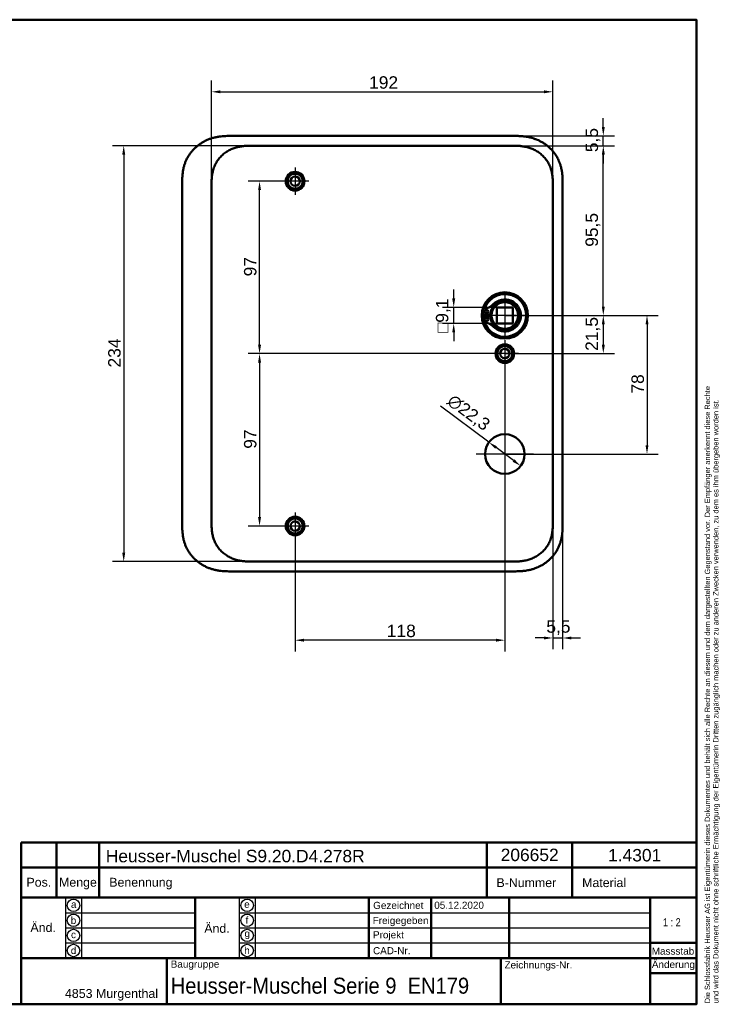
# Model space of a CAD drawing. Header units: millimetres. Extents: x 20 to 833, y 20 to 574.
# Tile 16 of 16: x 439 to 833, y 20 to 574. Entities that reach past the tile are written whole.
import ezdxf
from ezdxf.enums import TextEntityAlignment as Align

# ---------------------------------------------------------------- set-up
doc = ezdxf.new("R2010")
doc.units = ezdxf.units.MM
doc.header["$LTSCALE"] = 2
for name, color, linetype, lineweight in [('Bemaßungen(DIN)', 7, 'Continuous', 25), ('Mittelpunktmarkierung(DIN)', 7, 'Continuous', 25), ('Sichtbare Kanten(DIN)', 7, 'Continuous', 50), ('Skizziergeometrie(DIN)', 7, 'Continuous', 50), ('Skizzierlinie(DIN)', 7, 'Continuous', 25), ('Symbole(DIN)', 7, 'Continuous', 25)]:
    doc.layers.add(name, color=color, linetype=linetype, lineweight=lineweight)
doc.styles.add('Aktuell-DIN', font='arial.ttf')
doc.styles.add('STANDARD-DIN~0', font='arial.ttf')
doc.styles.add('Textstil10', font='arial.ttf')
doc.styles.add('Textstil41', font='arial.ttf', dxfattribs={"width": 0.8})
doc.styles.add('Textstil83', font='arial.ttf', dxfattribs={"width": 0.8})
doc.dimstyles.new('CAD-LAN', dxfattribs={"dimscale": 2, "dimtxt": 3.5, "dimasz": 2.5, "dimexe": 3.175, "dimexo": 0, "dimgap": 0.8, "dimtad": 1, "dimrnd": 1e-08, "dimtxsty": 'STANDARD-DIN~0', "dimcen": 0.09, "dimdle": 10, "dimclrd": 250, "dimclre": 250, "dimclrt": 250, "dimadec": 0, "dimazin": 2, "dimtfac": 1, "dimtmove": 0, "dimatfit": 3, "dimfxl": 1, "dimtolj": 1, "dimtzin": 0, "dimlwd": 25, "dimlwe": 25, "dimarcsym": 0})

# ---------------------------------------------------------------- blocks, each defined once
blk = doc.blocks.new('Ränder Standardrahmen')
at = {"layer": 'Skizziergeometrie(DIN)', "flags": 128}
blk.add_lwpolyline([(10, 10), (10, 287), (410, 287), (410, 10), (10, 10)], dxfattribs=at)
blk = doc.blocks.new('Schriftfelder Heusser')
at = {"layer": 'Skizziergeometrie(DIN)'}
for p, q in [((101, 229.92), (101, 236.92)), ((101, 236.92), (291, 236.92)), ((111, 229.92), (111, 236.92)), ((123, 229.92), (123, 236.92)), ((232, 229.92), (232, 236.92)), ((256, 229.92), (256, 236.92)), ((291, 236.92), (291, 229.92)), ((101, 191.42), (101, 229.92)), ((101, 229.92), (291, 229.92)), ((111, 229.92), (111, 221.42)), ((123, 229.92), (123, 221.42)), ((232, 229.92), (232, 221.42)), ((256, 229.92), (256, 221.42)), ((291, 229.92), (291, 191.42)), ((101, 221.42), (291, 221.42)), ((150, 221.42), (150, 204.42)), ((198.85, 221.42), (198.85, 204.42)), ((216.35, 221.42), (216.35, 204.42)), ((238.35, 221.42), (238.35, 204.42)), ((278, 221.42), (278, 191.42)), ((278, 208.67), (291, 208.67)), ((101, 204.42), (291, 204.42)), ((142, 204.42), (142, 191.42)), ((236, 204.42), (236, 191.42)), ((278, 200.17), (291, 200.17)), ((291, 191.42), (101, 191.42))]:
    blk.add_line(p, q, dxfattribs=at)
at = {"layer": 'Skizzierlinie(DIN)'}
for p, q in [((113.5, 221.42), (113.5, 204.42)), ((118, 221.42), (118, 204.42)), ((162.35, 221.42), (162.35, 204.42)), ((166.85, 221.42), (166.85, 204.42)), ((113.5, 217.17), (150, 217.17)), ((162.35, 217.17), (278, 217.17)), ((113.5, 212.92), (150, 212.92)), ((162.35, 212.92), (278, 212.92)), ((113.5, 208.67), (150, 208.67)), ((162.35, 208.67), (278, 208.67))]:
    blk.add_line(p, q, dxfattribs=at)
for centre in [(115.75, 219.25), (164.6, 219.25), (115.75, 215.04), (164.6, 215.04), (115.75, 210.79), (164.6, 210.79), (115.75, 206.54), (164.6, 206.54)]:
    blk.add_circle(centre, 1.75, dxfattribs=at)
at = {"layer": 'Symbole(DIN)', "color": 7, "insert": (293.33, 191.7), "char_height": 1.5, "width": 182.3003, "attachment_point": 1, "rotation": 90, "line_spacing_factor": 0.944221, "style": 'Aktuell-DIN'}
blk.add_mtext('\\fArial|b0|i0;\\H1.5000;Die Schlossfabrik Heusser AG ist Eigentümerin dieses Dokumentes und behält sich alle Rechte an diesem und dem dargestellten Gegenstand vor. Der Empfänger anerkennt diese Rechte\\Pund wird das Dokument nicht ohne schriftliche Ermächtigung der Eigentümerin Dritten zugänglich machen oder zu anderen Zwecken verwenden, zu dem es ihm übergeben worden ist.\\P ', dxfattribs=at)
at = {"layer": 'Symbole(DIN)', "color": 179, "true_color": 0x262659, "style": 'Aktuell-DIN'}
for s, insert, char_height, attachment_point in [('B-Nummer', (234.74, 225.62), 2.489, 4), ('Material', (265.02, 225.62), 2.489, 5), ('Pos.', (106, 227), 2.489, 2), ('Menge', (117, 227), 2.489, 2), ('Benennung', (125.81, 225.38), 2.489, 4), ('\\fArial|b0|i0;a', (115.81, 219.53), 2, 5), ('\\fArial|b0|i0;e', (164.54, 219.53), 2, 5), ('\\fArial|b0|i0;Gezeichnet', (200.05, 219.23), 2, 4), ('\\fArial|b0|i0;b', (115.75, 215), 2, 5), ('\\fArial|b0|i0;f', (164.55, 215.06), 2, 5), ('\\fArial|b0|i0;Freigegeben', (199.92, 216), 2, 1), ('\\fArial|b0|i0;c', (115.75, 211.01), 2, 5), ('\\fArial|b0|i0;g', (164.63, 211.05), 2, 5), ('\\fArial|b0|i0;Projekt', (200, 211.98), 2, 1), ('\\fArial|b0|i0;d', (115.76, 206.55), 2, 5), ('\\fArial|b0|i0;h', (164.55, 206.57), 2, 5), ('\\fArial|b0|i0;CAD-Nr.', (200, 207.5), 2, 1), ('\\fArial|b0|i0;\\H2.0000;Massstab', (284.39, 206.37), 2, 5), ('\\fArial|b0|i0;\\H2.0000;Baugruppe', (143.1, 203.73), 2, 1), ('\\fArial|b0|i0;Zeichnungs-Nr.', (237, 203.5), 2, 1), ('\\fArial|b0|i0;\\H2.5000;4853 Murgenthal', (113.33, 192.46), 2.5, 7)]:
    blk.add_mtext(s, dxfattribs=dict(at, insert=insert, char_height=char_height, attachment_point=attachment_point))
at = {"layer": 'Symbole(DIN)', "color": 179, "true_color": 0x262659, "attachment_point": 5, "style": 'Aktuell-DIN'}
for s, insert, char_height, width in [('Änd.', (107.21, 213), 2.489, 12.3494), ('Änd.', (156.12, 212.76), 2.489, 12.3494), ('\\fArial|b0|i0;Änderung', (284.51, 202.33), 2, 12.1143)]:
    blk.add_mtext(s, dxfattribs=dict(at, insert=insert, char_height=char_height, width=width))
at = {"layer": 'Symbole(DIN)', "color": 7, "insert": (143.1, 196.62), "char_height": 4.5, "width": 90.18, "attachment_point": 4, "style": 'Aktuell-DIN'}
blk.add_mtext('\\fArial|b0|i0;\\W0.90;\\H4.5000;Heusser-Muschel Serie 9  EN179', dxfattribs=at)
at = {"layer": 'Symbole(DIN)', "color": 179, "true_color": 0x262659, "style": 'Textstil10'}
blk.add_attdef('ERSTELLUNGSDATUM_001', (217.23, 218.29), '', height=2, dxfattribs=at)
at = {"layer": 'Symbole(DIN)', "color": 179, "true_color": 0x262659}
for tag, height, style, p in [('AUTOR', 2.49, 'Aktuell-DIN', (240.03, 219.26)), ('KONTROLLDATUM', 2, 'Textstil10', (217.42, 215.04)), ('KONTROLLIERT_VON', 2, 'Textstil10', (239.98, 215.05))]:
    blk.add_attdef(tag, text='', height=height, dxfattribs=dict(at, style=style)).set_placement(p, align=Align.MIDDLE_LEFT)
at = {"layer": 'Symbole(DIN)', "color": 7, "style": 'Textstil83', "width": 0.8}
blk.add_attdef('Anfänglicher_Ansichtsmaßstab_001', (281.57, 213.34), '', height=2.3, dxfattribs=at)
at = {"layer": 'Symbole(DIN)', "color": 179, "true_color": 0x262659, "style": 'Textstil10'}
blk.add_attdef('PROJEKT', text='', height=2, dxfattribs=at).set_placement((217.77, 209.72), align=Align.BOTTOM_LEFT)
at = {"layer": 'Symbole(DIN)', "color": 7, "style": 'Textstil41', "width": 0.8}
blk.add_attdef('STATUS', text='', height=5, dxfattribs=at).set_placement((284.53, 195.86), align=Align.MIDDLE_CENTER)
blk = doc.blocks.new('*D8')
at = {"layer": 'Bemaßungen(DIN)', "color": 250, "linetype": 'Continuous', "lineweight": 25, "true_color": 0x3f3f3f, "transparency": 16777216}
for p, q in [((715.63, 503.1), (773.93, 503.1)), ((767.58, 412.6), (767.58, 498.1)), ((712.17, 407.6), (773.93, 407.6))]:
    blk.add_line(p, q, dxfattribs=at)
at = {"layer": 'Bemaßungen(DIN)', "color": 250, "linetype": 'Continuous', "true_color": 0x3f3f3f, "transparency": 16777216}
for points in [[(766.75, 498.1), (768.42, 498.1), (767.58, 503.1)], [(766.75, 412.6), (768.42, 412.6), (767.58, 407.6)]]:
    blk.add_solid(points, dxfattribs=at)
at = {"layer": 'Defpoints', "color": 0, "linetype": 'Continuous', "transparency": 16777216}
for p in [(715.63, 503.1), (767.58, 503.1), (712.17, 407.6)]:
    blk.add_point(p, dxfattribs=at)
at = {"layer": 'Bemaßungen(DIN)', "color": 250, "linetype": 'Continuous', "lineweight": 25, "true_color": 0x3f3f3f, "transparency": 16777216, "insert": (757.57, 446.23), "char_height": 7, "attachment_point": 1, "rotation": 90, "style": 'STANDARD-DIN~0'}
blk.add_mtext('\\A1;95,5', dxfattribs=at)
blk = doc.blocks.new('*D9')
at = {"layer": 'Bemaßungen(DIN)', "color": 250, "linetype": 'Continuous', "lineweight": 25, "true_color": 0x3f3f3f, "transparency": 16777216}
for p, q in [((712.17, 407.6), (773.93, 407.6)), ((767.58, 402.6), (767.58, 391.1)), ((712.17, 386.1), (773.93, 386.1))]:
    blk.add_line(p, q, dxfattribs=at)
at = {"layer": 'Bemaßungen(DIN)', "color": 250, "linetype": 'Continuous', "true_color": 0x3f3f3f, "transparency": 16777216}
for points in [[(766.75, 402.6), (768.42, 402.6), (767.58, 407.6)], [(766.75, 391.1), (768.42, 391.1), (767.58, 386.1)]]:
    blk.add_solid(points, dxfattribs=at)
at = {"layer": 'Defpoints', "color": 0, "linetype": 'Continuous', "transparency": 16777216}
for p in [(712.17, 407.6), (712.17, 386.1), (767.58, 386.1)]:
    blk.add_point(p, dxfattribs=at)
at = {"layer": 'Bemaßungen(DIN)', "color": 250, "linetype": 'Continuous', "lineweight": 25, "true_color": 0x3f3f3f, "transparency": 16777216, "insert": (757.57, 387.67), "char_height": 7, "attachment_point": 1, "rotation": 90, "style": 'STANDARD-DIN~0'}
blk.add_mtext('\\A1;21,5', dxfattribs=at)
blk = doc.blocks.new('*D10')
at = {"layer": 'Bemaßungen(DIN)', "color": 250, "linetype": 'Continuous', "lineweight": 25, "true_color": 0x3f3f3f, "transparency": 16777216}
for p, q in [((712.17, 407.6), (798.52, 407.6)), ((792.17, 402.6), (792.17, 334.6)), ((712.17, 329.6), (798.52, 329.6))]:
    blk.add_line(p, q, dxfattribs=at)
at = {"layer": 'Bemaßungen(DIN)', "color": 250, "linetype": 'Continuous', "true_color": 0x3f3f3f, "transparency": 16777216}
for points in [[(791.34, 402.6), (793, 402.6), (792.17, 407.6)], [(791.34, 334.6), (793, 334.6), (792.17, 329.6)]]:
    blk.add_solid(points, dxfattribs=at)
at = {"layer": 'Defpoints', "color": 0, "linetype": 'Continuous', "transparency": 16777216}
for p in [(712.17, 407.6), (712.17, 329.6), (792.17, 329.6)]:
    blk.add_point(p, dxfattribs=at)
at = {"layer": 'Bemaßungen(DIN)', "color": 250, "linetype": 'Continuous', "lineweight": 25, "true_color": 0x3f3f3f, "transparency": 16777216, "insert": (783.42, 363.61), "char_height": 7, "attachment_point": 1, "rotation": 90, "style": 'STANDARD-DIN~0'}
blk.add_mtext('\\A1;78', dxfattribs=at)
blk = doc.blocks.new('*D11')
at = {"layer": 'Bemaßungen(DIN)', "color": 250, "linetype": 'Continuous', "lineweight": 25, "true_color": 0x3f3f3f, "transparency": 16777216}
for p, q in [((767.58, 513.6), (767.58, 518.6)), ((716.63, 508.6), (773.93, 508.6)), ((767.58, 503.1), (767.58, 508.6)), ((715.63, 503.1), (773.93, 503.1)), ((767.58, 498.1), (767.58, 493.1))]:
    blk.add_line(p, q, dxfattribs=at)
at = {"layer": 'Bemaßungen(DIN)', "color": 250, "linetype": 'Continuous', "true_color": 0x3f3f3f, "transparency": 16777216}
for points in [[(766.75, 513.6), (768.42, 513.6), (767.58, 508.6)], [(766.75, 498.1), (768.42, 498.1), (767.58, 503.1)]]:
    blk.add_solid(points, dxfattribs=at)
at = {"layer": 'Defpoints', "color": 0, "linetype": 'Continuous', "transparency": 16777216}
for p in [(716.63, 508.6), (767.58, 508.6), (715.63, 503.1)]:
    blk.add_point(p, dxfattribs=at)
at = {"layer": 'Bemaßungen(DIN)', "color": 250, "linetype": 'Continuous', "lineweight": 25, "true_color": 0x3f3f3f, "transparency": 16777216, "insert": (757.6, 499.45), "char_height": 7, "attachment_point": 1, "rotation": 90, "style": 'STANDARD-DIN~0'}
blk.add_mtext('\\A1;5,5', dxfattribs=at)
blk = doc.blocks.new('*D12')
at = {"layer": 'Bemaßungen(DIN)', "color": 250, "linetype": 'Continuous', "lineweight": 25, "true_color": 0x3f3f3f, "transparency": 16777216}
for p, q in [((594.17, 483.1), (567.82, 483.1)), ((574.17, 391.1), (574.17, 478.1)), ((712.17, 386.1), (567.82, 386.1))]:
    blk.add_line(p, q, dxfattribs=at)
at = {"layer": 'Bemaßungen(DIN)', "color": 250, "linetype": 'Continuous', "true_color": 0x3f3f3f, "transparency": 16777216}
for points in [[(573.34, 478.1), (575, 478.1), (574.17, 483.1)], [(573.34, 391.1), (575, 391.1), (574.17, 386.1)]]:
    blk.add_solid(points, dxfattribs=at)
at = {"layer": 'Defpoints', "color": 0, "linetype": 'Continuous', "transparency": 16777216}
for p in [(574.17, 483.1), (594.17, 483.1), (712.17, 386.1)]:
    blk.add_point(p, dxfattribs=at)
at = {"layer": 'Bemaßungen(DIN)', "color": 250, "linetype": 'Continuous', "lineweight": 25, "true_color": 0x3f3f3f, "transparency": 16777216, "insert": (565.42, 429.59), "char_height": 7, "attachment_point": 1, "rotation": 90, "style": 'STANDARD-DIN~0'}
blk.add_mtext('\\A1;97', dxfattribs=at)
blk = doc.blocks.new('*D13')
at = {"layer": 'Bemaßungen(DIN)', "color": 250, "linetype": 'Continuous', "lineweight": 25, "true_color": 0x3f3f3f, "transparency": 16777216}
for p, q in [((712.17, 386.1), (567.82, 386.1)), ((574.17, 381.1), (574.17, 294.1)), ((594.17, 289.1), (567.82, 289.1))]:
    blk.add_line(p, q, dxfattribs=at)
at = {"layer": 'Bemaßungen(DIN)', "color": 250, "linetype": 'Continuous', "true_color": 0x3f3f3f, "transparency": 16777216}
for points in [[(573.34, 381.1), (575, 381.1), (574.17, 386.1)], [(573.34, 294.1), (575, 294.1), (574.17, 289.1)]]:
    blk.add_solid(points, dxfattribs=at)
at = {"layer": 'Defpoints', "color": 0, "linetype": 'Continuous', "transparency": 16777216}
for p in [(712.17, 386.1), (574.17, 289.1), (594.17, 289.1)]:
    blk.add_point(p, dxfattribs=at)
at = {"layer": 'Bemaßungen(DIN)', "color": 250, "linetype": 'Continuous', "lineweight": 25, "true_color": 0x3f3f3f, "transparency": 16777216, "insert": (565.42, 332.59), "char_height": 7, "attachment_point": 1, "rotation": 90, "style": 'STANDARD-DIN~0'}
blk.add_mtext('\\A1;97', dxfattribs=at)
blk = doc.blocks.new('*D14')
at = {"layer": 'Bemaßungen(DIN)', "color": 250, "linetype": 'Continuous', "lineweight": 25, "true_color": 0x3f3f3f, "transparency": 16777216}
for p, q in [((703.23, 336.27), (675.98, 356.6)), ((717.1, 325.92), (707.24, 333.28))]:
    blk.add_line(p, q, dxfattribs=at)
at = {"layer": 'Bemaßungen(DIN)', "color": 250, "linetype": 'Continuous', "true_color": 0x3f3f3f, "transparency": 16777216}
for points in [[(707.74, 333.95), (706.74, 332.61), (703.23, 336.27)], [(717.6, 326.59), (716.6, 325.26), (721.11, 322.93)]]:
    blk.add_solid(points, dxfattribs=at)
at = {"layer": 'Defpoints', "color": 0, "linetype": 'Continuous', "transparency": 16777216}
for p in [(703.23, 336.27), (721.11, 322.93)]:
    blk.add_point(p, dxfattribs=at)
at = {"layer": 'Bemaßungen(DIN)', "color": 250, "linetype": 'Continuous', "lineweight": 25, "true_color": 0x3f3f3f, "transparency": 16777216, "insert": (683.39, 363.85), "char_height": 7, "attachment_point": 1, "rotation": 323.2747, "style": 'STANDARD-DIN~0'}
blk.add_mtext('\\A1;∅22,3', dxfattribs=at)
blk = doc.blocks.new('*D15')
at = {"layer": 'Bemaßungen(DIN)', "color": 250, "linetype": 'Continuous', "lineweight": 25, "true_color": 0x3f3f3f, "transparency": 16777216}
for p, q in [((712.17, 378.45), (712.17, 218.51)), ((594.17, 281.45), (594.17, 218.51)), ((707.17, 224.86), (599.17, 224.86))]:
    blk.add_line(p, q, dxfattribs=at)
at = {"layer": 'Bemaßungen(DIN)', "color": 250, "linetype": 'Continuous', "true_color": 0x3f3f3f, "transparency": 16777216}
for points in [[(599.17, 225.69), (599.17, 224.03), (594.17, 224.86)], [(707.17, 225.69), (707.17, 224.03), (712.17, 224.86)]]:
    blk.add_solid(points, dxfattribs=at)
at = {"layer": 'Defpoints', "color": 0, "linetype": 'Continuous', "transparency": 16777216}
for p in [(712.17, 378.45), (594.17, 281.45), (594.17, 224.86)]:
    blk.add_point(p, dxfattribs=at)
at = {"layer": 'Bemaßungen(DIN)', "color": 250, "linetype": 'Continuous', "lineweight": 25, "true_color": 0x3f3f3f, "transparency": 16777216, "insert": (645.76, 233.61), "char_height": 7, "attachment_point": 1, "style": 'STANDARD-DIN~0'}
blk.add_mtext('\\A1;118', dxfattribs=at)
blk = doc.blocks.new('*D16')
at = {"layer": 'Bemaßungen(DIN)', "color": 250, "linetype": 'Continuous', "lineweight": 25, "true_color": 0x3f3f3f, "transparency": 16777216}
for p, q in [((739.17, 293.25), (739.17, 219.76)), ((744.67, 290.38), (744.67, 219.76)), ((734.17, 226.11), (729.17, 226.11)), ((739.17, 226.11), (744.67, 226.11)), ((749.67, 226.11), (754.67, 226.11))]:
    blk.add_line(p, q, dxfattribs=at)
at = {"layer": 'Bemaßungen(DIN)', "color": 250, "linetype": 'Continuous', "true_color": 0x3f3f3f, "transparency": 16777216}
for points in [[(734.17, 226.94), (734.17, 225.28), (739.17, 226.11)], [(749.67, 226.94), (749.67, 225.28), (744.67, 226.11)]]:
    blk.add_solid(points, dxfattribs=at)
at = {"layer": 'Defpoints', "color": 0, "linetype": 'Continuous', "transparency": 16777216}
for p in [(739.17, 293.25), (744.67, 290.38), (744.67, 226.11)]:
    blk.add_point(p, dxfattribs=at)
at = {"layer": 'Bemaßungen(DIN)', "color": 250, "linetype": 'Continuous', "lineweight": 25, "true_color": 0x3f3f3f, "transparency": 16777216, "insert": (735.52, 236.09), "char_height": 7, "attachment_point": 1, "style": 'STANDARD-DIN~0'}
blk.add_mtext('\\A1;5,5', dxfattribs=at)
blk = doc.blocks.new('*D17')
at = {"layer": 'Bemaßungen(DIN)', "color": 250, "linetype": 'Continuous', "lineweight": 25, "true_color": 0x3f3f3f, "transparency": 16777216}
for p, q in [((570.71, 503.1), (491.4, 503.1)), ((497.75, 498.1), (497.75, 274.1)), ((570.71, 269.1), (491.4, 269.1))]:
    blk.add_line(p, q, dxfattribs=at)
at = {"layer": 'Bemaßungen(DIN)', "color": 250, "linetype": 'Continuous', "true_color": 0x3f3f3f, "transparency": 16777216}
for points in [[(496.92, 498.1), (498.58, 498.1), (497.75, 503.1)], [(496.92, 274.1), (498.58, 274.1), (497.75, 269.1)]]:
    blk.add_solid(points, dxfattribs=at)
at = {"layer": 'Defpoints', "color": 0, "linetype": 'Continuous', "transparency": 16777216}
for p in [(570.71, 503.1), (497.75, 269.1), (570.71, 269.1)]:
    blk.add_point(p, dxfattribs=at)
at = {"layer": 'Bemaßungen(DIN)', "color": 250, "linetype": 'Continuous', "lineweight": 25, "true_color": 0x3f3f3f, "transparency": 16777216, "insert": (489, 378.32), "char_height": 7, "attachment_point": 1, "rotation": 90, "style": 'STANDARD-DIN~0'}
blk.add_mtext('\\A1;234', dxfattribs=at)
blk = doc.blocks.new('*D18')
at = {"layer": 'Bemaßungen(DIN)', "color": 250, "linetype": 'Continuous', "lineweight": 25, "true_color": 0x3f3f3f, "transparency": 16777216}
for p, q in [((547.17, 480.82), (547.17, 539.77)), ((739.17, 480.82), (739.17, 539.77)), ((552.17, 533.42), (734.17, 533.42))]:
    blk.add_line(p, q, dxfattribs=at)
at = {"layer": 'Bemaßungen(DIN)', "color": 250, "linetype": 'Continuous', "true_color": 0x3f3f3f, "transparency": 16777216}
for points in [[(552.17, 534.25), (552.17, 532.58), (547.17, 533.42)], [(734.17, 534.25), (734.17, 532.58), (739.17, 533.42)]]:
    blk.add_solid(points, dxfattribs=at)
at = {"layer": 'Defpoints', "color": 0, "linetype": 'Continuous', "transparency": 16777216}
for p in [(739.17, 533.42), (547.17, 480.82), (739.17, 480.82)]:
    blk.add_point(p, dxfattribs=at)
at = {"layer": 'Bemaßungen(DIN)', "color": 250, "linetype": 'Continuous', "lineweight": 25, "true_color": 0x3f3f3f, "transparency": 16777216, "insert": (635.8, 542.17), "char_height": 7, "attachment_point": 1, "style": 'STANDARD-DIN~0'}
blk.add_mtext('\\A1;192', dxfattribs=at)
blk = doc.blocks.new('*D19')
at = {"layer": 'Bemaßungen(DIN)', "color": 250, "linetype": 'Continuous', "lineweight": 25, "true_color": 0x3f3f3f, "transparency": 16777216}
for p, q in [((683.41, 417.15), (683.41, 422.15)), ((707.62, 412.15), (677.06, 412.15)), ((683.41, 403.05), (683.41, 412.15)), ((707.62, 403.05), (677.06, 403.05)), ((683.41, 398.05), (683.41, 393.05))]:
    blk.add_line(p, q, dxfattribs=at)
at = {"layer": 'Bemaßungen(DIN)', "color": 250, "linetype": 'Continuous', "true_color": 0x3f3f3f, "transparency": 16777216}
for points in [[(682.57, 417.15), (684.24, 417.15), (683.41, 412.15)], [(682.57, 398.05), (684.24, 398.05), (683.41, 403.05)]]:
    blk.add_solid(points, dxfattribs=at)
at = {"layer": 'Defpoints', "color": 0, "linetype": 'Continuous', "transparency": 16777216}
for p in [(683.41, 412.15), (707.62, 412.15), (707.62, 403.05)]:
    blk.add_point(p, dxfattribs=at)
at = {"layer": 'Bemaßungen(DIN)', "color": 250, "linetype": 'Continuous', "lineweight": 25, "true_color": 0x3f3f3f, "transparency": 16777216, "insert": (673.39, 397.83), "char_height": 7, "attachment_point": 1, "rotation": 90, "style": 'STANDARD-DIN~0'}
blk.add_mtext('\\A1;\\fAIGDT|b0|i0;\\H7.0000;o\\fArial|b0|i0;\\H7.0000;9,1', dxfattribs=at)

msp = doc.modelspace()

# ---------------------------------------------------------------- linework, layer by layer
at = {"layer": 'Mittelpunktmarkierung(DIN)', "linetype": 'Continuous'}
for p, q in [((594.171, 490.751), (594.171, 475.451)), ((601.821, 483.101), (586.521, 483.101)), ((712.171, 420.101), (712.171, 395.101)), ((724.671, 407.601), (699.671, 407.601)), ((712.171, 393.751), (712.171, 378.451)), ((719.821, 386.101), (704.521, 386.101)), ((712.171, 345.751), (712.171, 313.451)), ((728.321, 329.601), (696.021, 329.601)), ((594.171, 296.751), (594.171, 281.451)), ((601.821, 289.101), (586.521, 289.101))]:
    msp.add_line(p, q, dxfattribs=at)
at = {"layer": 'Sichtbare Kanten(DIN)'}
for p, q in [((716.632, 508.601), (557.71, 508.601)), ((570.71, 503.101), (570.71, 503.101)), ((715.633, 503.101), (570.71, 503.101)), ((530.671, 481.816), (530.671, 290.344)), ((744.671, 290.385), (744.671, 481.816)), ((700.213, 408.217), (700.213, 411.241)), ((716.721, 412.151), (707.621, 412.151)), ((707.621, 403.051), (707.621, 412.151)), ((716.721, 412.151), (716.721, 403.051)), ((703.913, 408.217), (700.213, 408.217)), ((700.213, 406.984), (703.913, 406.984)), ((700.213, 403.96), (700.213, 406.984)), ((716.721, 403.051), (707.621, 403.051)), ((570.709, 269.101), (570.71, 269.101)), ((715.633, 269.101), (570.71, 269.101)), ((715.633, 269.101), (715.633, 269.101)), ((557.71, 263.601), (716.632, 263.601))]:
    msp.add_line(p, q, dxfattribs=at)
for centre, radius in [((594.171, 483.101), 5.25), ((594.171, 483.101), 4.25), ((594.171, 483.101), 2.65), ((712.171, 407.601), 13), ((712.171, 407.601), 12.5), ((712.171, 407.601), 8), ((702.063, 409.832), 0.85), ((712.171, 407.601), 7.5), ((702.063, 405.369), 0.85), ((712.171, 386.101), 5.25), ((712.171, 386.101), 4.25), ((712.171, 386.101), 2.65), ((712.171, 329.601), 11.15), ((594.171, 289.101), 5.25), ((594.171, 289.101), 4.25), ((594.171, 289.101), 2.65)]:
    msp.add_circle(centre, radius, dxfattribs=at)
for centre, radius, start, end in [((712.171, 407.601), 12, 198.17213, 161.82787), ((712.171, 407.601), 9.017, 224.1409, 135.8591), ((699.473, 419.923), 8.678, 274.96705, 315.8591), ((711.438, 407.601), 7.55, 125.6871, 175.31499), ((712.171, 407.601), 8.2, 153.63056, 206.36944), ((712.171, 407.601), 12, 175.21102, 184.78898), ((712.171, 407.601), 9, 176.0711, 183.9289), ((711.438, 407.601), 7.55, 184.68501, 234.3129), ((699.473, 395.278), 8.678, 44.1409, 85.03295)]:
    msp.add_arc(centre, radius, start, end, dxfattribs=at)
for points, knots in [([(557.71, 508.601), (557.124, 508.598), (555.946, 508.585), (554.457, 508.521), (552.959, 508.406), (551.756, 508.268), (550.251, 508.026), (549.051, 507.774), (547.561, 507.379), (546.382, 506.998), (544.931, 506.437), (543.793, 505.921), (542.408, 505.193), (541.334, 504.544), (540.041, 503.655), (539.052, 502.882), (537.878, 501.846), (536.992, 500.963), (535.96, 499.799), (535.197, 498.822), (534.325, 497.552), (533.696, 496.501), (532.997, 495.15), (532.51, 494.045), (531.989, 492.64), (531.643, 491.501), (531.295, 490.068), (531.081, 488.915), (530.885, 487.476), (530.782, 486.328), (530.705, 484.902), (530.672, 483.487), (530.671, 482.371), (530.671, 481.816)], [-0.99998994, -0.99998994, -0.99998994, -0.99998994, -0.9592928, -0.91859565, -0.89824708, -0.85754993, -0.83720136, -0.79650421, -0.77615564, -0.73545849, -0.71510992, -0.67441277, -0.6540642, -0.61336705, -0.59301848, -0.55232133, -0.53197276, -0.49127561, -0.47092704, -0.43022989, -0.40988132, -0.36918417, -0.3488356, -0.30813845, -0.28778988, -0.24709273, -0.22674416, -0.18604701, -0.16569844, -0.12500129, -0.10465272, -0.06395557, -0.02325842, -0.02325842, -0.02325842, -0.02325842]), ([(744.671, 481.816), (744.671, 482.115), (744.671, 482.714), (744.665, 483.467), (744.653, 484.224), (744.635, 484.832), (744.601, 485.595), (744.563, 486.206), (744.488, 487.125), (744.386, 488.045), (744.199, 489.27), (744.016, 490.184), (743.798, 491.091), (743.635, 491.692), (743.409, 492.437), (743.209, 493.029), (742.936, 493.759), (742.699, 494.337), (742.316, 495.192), (741.898, 496.03), (741.205, 497.253), (740.521, 498.298), (739.586, 499.547), (738.778, 500.498), (737.698, 501.622), (736.78, 502.467), (735.572, 503.45), (734.561, 504.178), (733.247, 505.011), (732.157, 505.615), (730.896, 506.22), (730.037, 506.583), (729.165, 506.913), (728.579, 507.117), (727.691, 507.398), (726.794, 507.646), (725.588, 507.924), (724.677, 508.094), (723.762, 508.235), (723.151, 508.315), (722.388, 508.398), (721.777, 508.453), (721.015, 508.507), (720.405, 508.54), (719.492, 508.575), (718.281, 508.6), (717.23, 508.601), (716.632, 508.601)], [-0.99999789, -0.99999789, -0.99999789, -0.99999789, -0.9791648, -0.9583317, -0.94791516, -0.92708206, -0.91666552, -0.89583243, -0.88541588, -0.85416624, -0.83333315, -0.80208351, -0.79166696, -0.77083387, -0.76041733, -0.73958423, -0.72916769, -0.70833459, -0.69791805, -0.66666841, -0.64583532, -0.60416913, -0.58333604, -0.54166985, -0.52083676, -0.47917058, -0.45833749, -0.4166713, -0.39583821, -0.35417202, -0.33333893, -0.30208929, -0.29167275, -0.27083965, -0.26042311, -0.22917347, -0.20834038, -0.17709074, -0.16667419, -0.1458411, -0.13542455, -0.11459146, -0.10417491, -0.08334182, -0.07292528, -0.04167564, -0.00000945, -0.00000945, -0.00000945, -0.00000945]), ([(547.171, 480.816), (547.171, 481.444), (547.171, 482.092), (547.184, 482.741), (547.198, 483.464), (547.226, 484.188), (547.282, 484.903), (547.342, 485.681), (547.433, 486.449), (547.564, 487.211), (547.7, 488.004), (547.878, 488.79), (548.113, 489.58), (548.349, 490.374), (548.639, 491.162), (548.984, 491.927), (549.331, 492.696), (549.734, 493.444), (550.189, 494.162), (550.644, 494.877), (551.151, 495.562), (551.707, 496.21), (552.257, 496.852), (552.859, 497.461), (553.496, 498.021), (554.132, 498.581), (554.802, 499.093), (555.503, 499.558), (556.198, 500.019), (556.924, 500.434), (557.677, 500.803), (558.413, 501.164), (559.176, 501.48), (559.959, 501.751), (560.714, 502.013), (561.488, 502.232), (562.272, 502.41), (563.021, 502.58), (563.777, 502.712), (564.541, 502.812), (565.264, 502.907), (565.994, 502.973), (566.725, 503.017), (567.416, 503.059), (568.108, 503.08), (568.794, 503.091), (569.441, 503.1), (570.082, 503.101), (570.71, 503.101)], [0, 0, 0, 0, 0.20048, 0.20048, 0.20048, 0.4237428, 0.4237428, 0.4237428, 0.6666848, 0.6666848, 0.6666848, 0.9193992, 0.9193992, 0.9193992, 1.173002, 1.173002, 1.173002, 1.4278722, 1.4278722, 1.4278722, 1.6819311, 1.6819311, 1.6819311, 1.933378, 1.933378, 1.933378, 2.1848149, 2.1848149, 2.1848149, 2.4343919, 2.4343919, 2.4343919, 2.6782792, 2.6782792, 2.6782792, 2.9134601, 2.9134601, 2.9134601, 3.1379646, 3.1379646, 3.1379646, 3.3508174, 3.3508174, 3.3508174, 3.5518222, 3.5518222, 3.5518222, 3.7413044, 3.7413044, 3.7413044, 3.7413044]), ([(715.633, 503.101), (716.26, 503.101), (716.902, 503.1), (717.548, 503.091), (718.234, 503.08), (718.927, 503.059), (719.617, 503.017), (720.348, 502.973), (721.078, 502.907), (721.802, 502.812), (722.565, 502.712), (723.322, 502.58), (724.07, 502.41), (724.854, 502.232), (725.629, 502.013), (726.384, 501.751), (727.167, 501.48), (727.93, 501.164), (728.666, 500.803), (729.419, 500.434), (730.144, 500.019), (730.84, 499.558), (731.54, 499.093), (732.21, 498.581), (732.847, 498.021), (733.484, 497.461), (734.085, 496.852), (734.635, 496.21), (735.192, 495.562), (735.699, 494.877), (736.153, 494.162), (736.609, 493.444), (737.012, 492.696), (737.358, 491.927), (737.704, 491.162), (737.994, 490.374), (738.229, 489.58), (738.464, 488.79), (738.643, 488.004), (738.779, 487.211), (738.91, 486.449), (739, 485.681), (739.061, 484.903), (739.116, 484.188), (739.145, 483.464), (739.159, 482.741), (739.171, 482.092), (739.171, 481.444), (739.171, 480.816)], [0, 0, 0, 0, 0.1894834, 0.1894834, 0.1894834, 0.3904881, 0.3904881, 0.3904881, 0.6033414, 0.6033414, 0.6033414, 0.8278466, 0.8278466, 0.8278466, 1.0630283, 1.0630283, 1.0630283, 1.3069161, 1.3069161, 1.3069161, 1.5564929, 1.5564929, 1.5564929, 1.8079285, 1.8079285, 1.8079285, 2.0593731, 2.0593731, 2.0593731, 2.3134297, 2.3134297, 2.3134297, 2.5682979, 2.5682979, 2.5682979, 2.8218991, 2.8218991, 2.8218991, 3.0746122, 3.0746122, 3.0746122, 3.3175525, 3.3175525, 3.3175525, 3.5408138, 3.5408138, 3.5408138, 3.7412926, 3.7412926, 3.7412926, 3.7412926]), ([(530.671, 290.302), (530.671, 289.775), (530.672, 288.686), (530.705, 287.299), (530.782, 285.873), (530.885, 284.725), (531.081, 283.286), (531.295, 282.134), (531.643, 280.7), (531.989, 279.561), (532.51, 278.156), (532.997, 277.051), (533.696, 275.7), (534.325, 274.649), (535.196, 273.379), (535.96, 272.402), (536.992, 271.238), (537.878, 270.355), (539.052, 269.319), (540.041, 268.546), (541.334, 267.657), (542.408, 267.008), (543.793, 266.28), (544.931, 265.764), (546.382, 265.203), (547.561, 264.822), (549.051, 264.427), (550.251, 264.175), (551.756, 263.933), (552.959, 263.795), (554.457, 263.68), (555.946, 263.616), (557.124, 263.603), (557.71, 263.601)], [-0.97472618, -0.97472618, -0.97472618, -0.97472618, -0.93604739, -0.89534998, -0.87500127, -0.83430386, -0.81395515, -0.77325774, -0.75290903, -0.71221162, -0.69186291, -0.6511655, -0.6308168, -0.59011938, -0.56977068, -0.52907326, -0.50872456, -0.46802714, -0.44767844, -0.40698102, -0.38663232, -0.3459349, -0.3255862, -0.28488878, -0.26454008, -0.22384266, -0.20349396, -0.16279654, -0.14244784, -0.10175042, -0.08140172, -0.0407043, -0.00000689, -0.00000689, -0.00000689, -0.00000689]), ([(570.709, 269.101), (570.082, 269.101), (569.441, 269.101), (568.794, 269.111), (568.108, 269.121), (567.416, 269.143), (566.725, 269.184), (565.994, 269.228), (565.264, 269.294), (564.541, 269.389), (563.777, 269.489), (563.02, 269.622), (562.272, 269.791), (561.488, 269.969), (560.714, 270.188), (559.959, 270.45), (559.175, 270.721), (558.413, 271.037), (557.677, 271.398), (556.923, 271.767), (556.198, 272.182), (555.503, 272.643), (554.802, 273.108), (554.132, 273.62), (553.496, 274.18), (552.859, 274.741), (552.257, 275.349), (551.707, 275.991), (551.151, 276.639), (550.644, 277.324), (550.189, 278.04), (549.734, 278.757), (549.331, 279.505), (548.984, 280.274), (548.639, 281.04), (548.349, 281.827), (548.113, 282.621), (547.878, 283.411), (547.7, 284.197), (547.564, 284.99), (547.433, 285.752), (547.342, 286.52), (547.282, 287.298), (547.226, 288.013), (547.198, 288.737), (547.184, 289.46), (547.171, 290.109), (547.171, 290.757), (547.171, 291.385)], [0, 0, 0, 0, 0.1894861, 0.1894861, 0.1894861, 0.3904941, 0.3904941, 0.3904941, 0.6033491, 0.6033491, 0.6033491, 0.8278544, 0.8278544, 0.8278544, 1.0630348, 1.0630348, 1.0630348, 1.3069205, 1.3069205, 1.3069205, 1.5564953, 1.5564953, 1.5564953, 1.8079303, 1.8079303, 1.8079303, 2.0593759, 2.0593759, 2.0593759, 2.3134335, 2.3134335, 2.3134335, 2.5683022, 2.5683022, 2.5683022, 2.8219033, 2.8219033, 2.8219033, 3.0746163, 3.0746163, 3.0746163, 3.3175565, 3.3175565, 3.3175565, 3.5408165, 3.5408165, 3.5408165, 3.7412931, 3.7412931, 3.7412931, 3.7412931]), ([(739.171, 291.385), (739.171, 290.757), (739.171, 290.109), (739.159, 289.46), (739.145, 288.737), (739.116, 288.013), (739.061, 287.298), (739, 286.52), (738.91, 285.752), (738.779, 284.99), (738.643, 284.197), (738.464, 283.411), (738.229, 282.621), (737.994, 281.827), (737.704, 281.04), (737.358, 280.274), (737.012, 279.505), (736.609, 278.757), (736.153, 278.039), (735.699, 277.324), (735.192, 276.639), (734.635, 275.991), (734.085, 275.349), (733.484, 274.741), (732.847, 274.18), (732.21, 273.62), (731.54, 273.108), (730.84, 272.643), (730.144, 272.182), (729.419, 271.767), (728.666, 271.398), (727.93, 271.037), (727.167, 270.721), (726.384, 270.45), (725.629, 270.188), (724.854, 269.969), (724.07, 269.791), (723.322, 269.622), (722.565, 269.489), (721.802, 269.389), (721.078, 269.294), (720.348, 269.228), (719.617, 269.184), (718.926, 269.143), (718.234, 269.121), (717.548, 269.111), (716.902, 269.101), (716.26, 269.101), (715.633, 269.101)], [0, 0, 0, 0, 0.2004784, 0.2004784, 0.2004784, 0.4237411, 0.4237411, 0.4237411, 0.6666843, 0.6666843, 0.6666843, 0.9194001, 0.9194001, 0.9194001, 1.1730034, 1.1730034, 1.1730034, 1.4278738, 1.4278738, 1.4278738, 1.6819326, 1.6819326, 1.6819326, 1.9333793, 1.9333793, 1.9333793, 2.1848165, 2.1848165, 2.1848165, 2.4343943, 2.4343943, 2.4343943, 2.6782826, 2.6782826, 2.6782826, 2.9134642, 2.9134642, 2.9134642, 3.137969, 3.137969, 3.137969, 3.3508216, 3.3508216, 3.3508216, 3.5518257, 3.5518257, 3.5518257, 3.7413067, 3.7413067, 3.7413067, 3.7413067]), ([(716.632, 263.601), (717.23, 263.6), (718.281, 263.601), (719.492, 263.626), (720.405, 263.662), (721.015, 263.694), (721.777, 263.748), (722.388, 263.803), (723.152, 263.886), (723.762, 263.966), (724.677, 264.107), (725.588, 264.277), (726.945, 264.59), (728.138, 264.931), (729.605, 265.44), (730.756, 265.914), (732.157, 266.587), (733.246, 267.19), (734.561, 268.023), (735.573, 268.751), (736.78, 269.735), (737.697, 270.579), (738.778, 271.702), (739.586, 272.654), (740.521, 273.903), (741.205, 274.948), (741.976, 276.306), (742.521, 277.431), (743.113, 278.875), (743.513, 280.058), (743.92, 281.561), (744.175, 282.778), (744.386, 284.156), (744.488, 285.076), (744.563, 285.994), (744.601, 286.606), (744.635, 287.369), (744.653, 287.978), (744.665, 288.734), (744.671, 289.488), (744.671, 290.086), (744.671, 290.385)], [-0.99999787, -0.99999787, -0.99999787, -0.99999787, -0.95833168, -0.92708204, -0.9166655, -0.89583241, -0.88541586, -0.86458277, -0.85416622, -0.83333313, -0.82291658, -0.79166695, -0.77083385, -0.72916767, -0.70833458, -0.66666839, -0.6458353, -0.60416912, -0.58333603, -0.54166984, -0.52083675, -0.47917057, -0.45833747, -0.41667129, -0.3958382, -0.35417201, -0.33333892, -0.29167274, -0.27083965, -0.22917346, -0.20834037, -0.16667419, -0.14584109, -0.11459146, -0.10417491, -0.08334182, -0.07292527, -0.05209218, -0.04167563, -0.02084254, -0.00000945, -0.00000945, -0.00000945, -0.00000945])]:
    msp.add_open_spline(points, degree=3, knots=knots, dxfattribs=at)
for points in [[(547.171, 291.385), (547.171, 386.101), (547.171, 480.816)], [(739.171, 480.816), (739.171, 386.101), (739.171, 291.385)]]:
    msp.add_open_spline(points, degree=2, dxfattribs=at)

# ---------------------------------------------------------------- block references
at = {"xscale": 2, "yscale": 2, "zscale": 2}
msp.add_blockref('Ränder Standardrahmen', (0, 0), dxfattribs=at)
msp.add_blockref('Schriftfelder Heusser', (238, -362.833), dxfattribs=at).add_auto_attribs({'ERSTELLUNGSDATUM_001': '05.12.2020', 'Anfänglicher_Ansichtsmaßstab_001': '1 : 2'})

# ---------------------------------------------------------------- texts
at = {"layer": 'Symbole(DIN)', "color": 7, "char_height": 7, "attachment_point": 1, "style": 'Aktuell-DIN'}
for s, insert, width in [('{\\fArial|b0|i0;\\H7.0000;Heusser-Muschel S9.20.D4.278R}', (487.659, 106.906), 145.65549), ('{\\fArial|b0|i0;\\H7.0000;206652}', (709.83, 107.58), 32.62043), ('{\\fArial|b0|i0;\\H7.0000;1.4301}', (770.274, 107.401), 29.89939)]:
    msp.add_mtext(s, dxfattribs=dict(at, insert=insert, width=width))

# ---------------------------------------------------------------- dimensions: what is measured, and where the dimension line sits
at = {"layer": 'Bemaßungen(DIN)', "color": 250, "linetype": 'Continuous', "lineweight": 25, "true_color": 0x3f3f3f}
for base, p1, p2, angle, override, picture, middle in [((739.171, 533.418), (547.171, 480.816), (739.171, 480.816), 180, {"dimgap": 0.8, "dimdec": 2, "dimtol": 0, "dimlim": 0, "dimtp": 0, "dimtm": 0, "dimtdec": 2, "dimtofl": 0, "dimatfit": 1}, '*D18', (643.171, 533.418)), ((767.582, 508.601), (715.633, 503.101), (716.632, 508.601), 90, {"dimgap": 0.8, "dimdec": 2, "dimtol": 0, "dimlim": 0, "dimtp": 0, "dimtm": 0, "dimtdec": 2, "dimtofl": 1, "dimatfit": 1}, '*D11', (767.582, 505.851)), ((497.75, 269.101), (570.71, 503.101), (570.709, 269.101), 90, {"dimgap": 0.8, "dimdec": 2, "dimtol": 0, "dimlim": 0, "dimtp": 0, "dimtm": 0, "dimtdec": 2, "dimtofl": 0, "dimatfit": 1}, '*D17', (497.75, 386.101)), ((767.582, 503.101), (712.171, 407.601), (715.633, 503.101), 90, {"dimgap": 0.8, "dimdec": 2, "dimtol": 0, "dimlim": 0, "dimtp": 0, "dimtm": 0, "dimtdec": 2, "dimtofl": 0, "dimatfit": 1}, '*D8', (767.582, 455.351)), ((574.171, 483.101), (712.171, 386.101), (594.171, 483.101), 90, {"dimgap": 0.8, "dimdec": 2, "dimtol": 0, "dimlim": 0, "dimtp": 0, "dimtm": 0, "dimtdec": 2, "dimtofl": 0, "dimatfit": 1}, '*D12', (574.171, 434.601)), ((767.582, 386.101), (712.171, 407.601), (712.171, 386.101), 90, {"dimgap": 0.8, "dimdec": 2, "dimtol": 0, "dimlim": 0, "dimtp": 0, "dimtm": 0, "dimtdec": 2, "dimtofl": 0, "dimatfit": 1}, '*D9', (767.582, 396.851)), ((792.171, 329.601), (712.171, 407.601), (712.171, 329.601), 90, {"dimgap": 0.8, "dimdec": 2, "dimtol": 0, "dimlim": 0, "dimtp": 0, "dimtm": 0, "dimtdec": 2, "dimtofl": 0, "dimatfit": 1}, '*D10', (792.171, 368.601)), ((574.171, 289.101), (712.171, 386.101), (594.171, 289.101), 90, {"dimgap": 0.8, "dimdec": 2, "dimtol": 0, "dimlim": 0, "dimtp": 0, "dimtm": 0, "dimtdec": 2, "dimtofl": 0, "dimatfit": 1}, '*D13', (574.171, 337.601)), ((594.171, 224.86), (712.171, 378.451), (594.171, 281.451), 180, {"dimgap": 0.8, "dimdec": 2, "dimtol": 0, "dimlim": 0, "dimtp": 0, "dimtm": 0, "dimtdec": 2, "dimtofl": 0, "dimatfit": 1}, '*D15', (653.171, 224.86)), ((744.671, 226.109), (739.171, 293.25), (744.671, 290.385), 180, {"dimgap": 0.8, "dimdec": 2, "dimtol": 0, "dimlim": 0, "dimtp": 0, "dimtm": 0, "dimtdec": 2, "dimtofl": 1, "dimatfit": 1}, '*D16', (741.921, 226.109))]:
    dim = msp.add_linear_dim(base=base, p1=p1, p2=p2, angle=angle, dimstyle='CAD-LAN', override=override, dxfattribs=at)
    dim.commit()
    dim.dimension.update_dxf_attribs({"geometry": picture, "text_midpoint": middle, "dimtype": 160})
dim = msp.add_linear_dim(base=(683.406, 412.151), p1=(707.621, 403.051), p2=(707.621, 412.151), angle=90, text='\\fAIGDT|b0|i0;\\H7.0000;o\\fArial|b0|i0;\\H7.0000;<>', dimstyle='CAD-LAN', override={"dimgap": 0.8, "dimdec": 2, "dimtol": 0, "dimlim": 0, "dimtp": 0, "dimtm": 0, "dimtdec": 2, "dimtofl": 1, "dimatfit": 1}, dxfattribs=at)
dim.commit()
dim.dimension.update_dxf_attribs({"geometry": '*D19', "text_midpoint": (683.406, 407.601), "dimtype": 160})
dim = msp.add_diameter_dim_2p(p1=(721.108, 322.933), p2=(703.234, 336.268), dimstyle='CAD-LAN', override={"dimgap": 0.8, "dimdec": 2, "dimlfac": 1, "dimtol": 0, "dimlim": 0, "dimtp": 0, "dimtm": 0, "dimtdec": 2, "dimatfit": 2}, dxfattribs=at)
dim.commit()
dim.dimension.update_dxf_attribs({"geometry": '*D14', "text_midpoint": (687.605, 347.928), "dimtype": 163})

doc.saveas('drawing.dxf')
